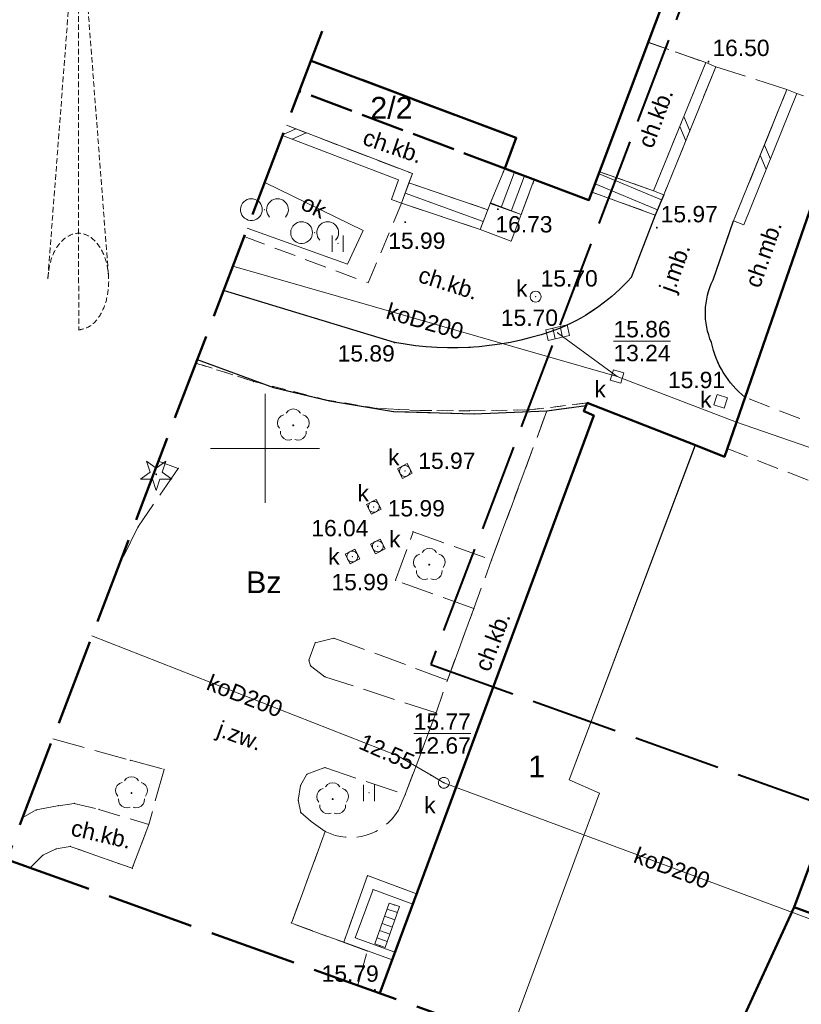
# Model space of a CAD drawing. Extents: x 5470850 to 5471103, y 5921888 to 5922012.
# Tile 21 of 43: x 5470939 to 5470975, y 5921924 to 5921970. Entities that reach past the tile are written whole.
import ezdxf
from ezdxf.enums import TextEntityAlignment as Align

# ---------------------------------------------------------------- set-up
doc = ezdxf.new("R2010")
doc.units = 0
doc.header["$PDSIZE"] = 0.75
for name, pattern in [('HIDDEN', [0.375, 0.25, -0.125]), ('PRZER1-1', [2, 1, -1]), ('PRZER2-1', [3, 2, -1]), ('PRZER3-1', [4, 3, -1]), ('PRZER4-1', [5, 4, -1])]:
    doc.linetypes.add(name, pattern=pattern)
doc.layers.get('0').update_dxf_attribs({"linetype": 'CONTINUOUS', "lineweight": 13})
for name, color, linetype, lineweight in [('GESBLO', 7, 'CONTINUOUS', 18), ('GESBLO_O', 7, 'CONTINUOUS', 18), ('GESBPB', 7, 'PRZER2-1', 18), ('GESBZN', 7, 'PRZER4-1', 50), ('GESBZN_O', 7, 'PRZER4-1', 50), ('GESBZO', 7, 'CONTINUOUS', 50), ('GESSCH', 7, 'CONTINUOUS', 18), ('GESUZY', 96, 'PRZER1-1', 18), ('GESUZY_O', 96, 'PRZER1-1', 18), ('GSLDSO', 7, 'CONTINUOUS', 18), ('GSLINK', 7, 'CONTINUOUS', 18), ('GSLINK_O', 7, 'CONTINUOUS', 18), ('GSLKRW', 7, 'CONTINUOUS', 25), ('GSPPRB', 7, 'CONTINUOUS', 20), ('GSPRDI', 96, 'CONTINUOUS', 18), ('GSPRDL', 96, 'CONTINUOUS', 18), ('GSPWPS', 7, 'CONTINUOUS', 13), ('GSPWPS_O', 7, 'CONTINUOUS', 13), ('GSSDSO', 7, 'CONTINUOUS', 18), ('GSSKOA', 7, 'PRZER3-1', 18), ('GSSKOA_O', 7, 'PRZER3-1', 18), ('GSSKOD', 7, 'PRZER2-1', 18), ('GSSKOD_O', 7, 'PRZER2-1', 18), ('GSSSCK', 7, 'CONTINUOUS', 18), ('GSSUTR', 7, 'PRZER2-1', 18), ('GSSZAD', 7, 'PRZER2-1', 18), ('GULKDK', 36, 'CONTINUOUS', 18), ('GULKPR', 36, 'CONTINUOUS', 18), ('GULKPR_O', 36, 'CONTINUOUS', 18), ('GUPIWZ', 7, 'CONTINUOUS', 18), ('GUPIWZ_O', 7, 'CONTINUOUS', 18), ('GUPKKS', 36, 'CONTINUOUS', 18), ('GUPKSD', 36, 'CONTINUOUS', 18), ('GUPPRZ', 7, 'CONTINUOUS', 18), ('GUPPRZ_O', 7, 'CONTINUOUS', 18), ('zakres', 150, 'PRZER4-1', 50), ('znak_polnocy', 250, 'HIDDEN', 13)]:
    doc.layers.add(name, color=color, linetype=linetype, lineweight=lineweight)
doc.layers.add('kołnierz', color=11, linetype='CONTINUOUS', lineweight=70, plot=False)
doc.styles.add('GEO-INFO', font='arial.ttf')

# ---------------------------------------------------------------- blocks, each defined once
blk = doc.blocks.new('KOLO')
blk.add_hatch(color=0).paths.add_polyline_path([(-0.5, 0), (-0.482963, -0.12941), (-0.433013, -0.25), (-0.353553, -0.353553), (-0.25, -0.433013), (-0.12941, -0.482963), (0, -0.5), (0.12941, -0.482963), (0.25, -0.433013), (0.353553, -0.353553), (0.433013, -0.25), (0.482963, -0.12941), (0.5, 0), (0.482963, 0.12941), (0.433013, 0.25), (0.353553, 0.353553), (0.25, 0.433013), (0.12941, 0.482963), (0, 0.5), (-0.12941, 0.482963), (-0.25, 0.433013), (-0.353553, 0.353553), (-0.433013, 0.25), (-0.482963, 0.12941)])
blk = doc.blocks.new('SPDIP')
blk.add_hatch(color=0).paths.add_polyline_path([(0, -0.09), (0.027812, -0.085595), (0.052901, -0.072812), (0.072812, -0.052901), (0.085595, -0.027812), (0.09, 0), (0.085595, 0.027812), (0.072812, 0.052901), (0.052901, 0.072812), (0.027812, 0.085595), (0, 0.09), (-0.027812, 0.085595), (-0.052901, 0.072812), (-0.072812, 0.052901), (-0.085595, 0.027812), (-0.09, 0), (-0.085595, -0.027812), (-0.072812, -0.052901), (-0.052901, -0.072812), (-0.027812, -0.085595)])
at = {"color": 0}
blk.add_lwpolyline([(0.544942, 0.177062), (1.426676, -0.463555), (0.336792, -0.463555), (0, -1.500096), (-0.336792, -0.463555), (-1.426676, -0.463555), (-0.544942, 0.177062), (-0.881734, 1.213603), (0, 0.572986), (0.881734, 1.213603)], close=True, dxfattribs=at)
blk = doc.blocks.new('SPDLP')
blk.add_hatch(color=0).paths.add_polyline_path([(0, -0.09), (0.027812, -0.085595), (0.052901, -0.072812), (0.072812, -0.052901), (0.085595, -0.027812), (0.09, 0), (0.085595, 0.027812), (0.072812, 0.052901), (0.052901, 0.072812), (0.027812, 0.085595), (0, 0.09), (-0.027812, 0.085595), (-0.052901, 0.072812), (-0.072812, 0.052901), (-0.085595, 0.027812), (-0.09, 0), (-0.085595, -0.027812), (-0.072812, -0.052901), (-0.052901, -0.072812), (-0.027812, -0.085595)])
at = {"color": 0}
for points in [[(-1.271938, -0.268652), (-1.40916, -0.048001), (-1.462858, 0.20623), (-1.426585, 0.463525), (-1.304695, 0.693003), (-1.11182, 0.867117), (-0.871109, 0.964971)], [(-0.648554, 1.126667), (-0.481106, 1.325358), (-0.255912, 1.454989), (0, 1.5), (0.255912, 1.454989), (0.481106, 1.325358), (0.648554, 1.126667)], [(0.871109, 0.964971), (1.11182, 0.867117), (1.304695, 0.693003), (1.426585, 0.463525), (1.462858, 0.20623), (1.40916, -0.048001), (1.271938, -0.268652)], [(-0.137547, -1.292703), (-0.389802, -1.355024), (-0.648184, -1.327532), (-0.881678, -1.213525), (-1.062258, -1.026689), (-1.168249, -0.78945), (-1.186929, -0.530282)], [(1.186929, -0.530282), (1.168249, -0.78945), (1.062258, -1.026689), (0.881678, -1.213525), (0.648184, -1.327532), (0.389802, -1.355024), (0.137547, -1.292703)]]:
    blk.add_lwpolyline(points, dxfattribs=at)
blk = doc.blocks.new('PION_C')
at = {"color": 0}
blk.add_lwpolyline([(0, 0.5), (0, -0.5)], dxfattribs=at)
blk = doc.blocks.new('POINT')
at = {"color": 0}
blk.add_point((0, 0), dxfattribs=at)
blk = doc.blocks.new('ODTN_1')
at = {"color": 0}
for points in [[(-1, -0.5), (0, 0.5)], [(0, -0.5), (1, 0.5)]]:
    blk.add_lwpolyline(points, dxfattribs=at)
blk = doc.blocks.new('KWADRAT_NIEPRZEZR')
at = {"color": 0}
blk.add_lwpolyline([(-0.5, -0.5), (0.5, -0.5), (0.5, 0.5), (-0.5, 0.5)], close=True, dxfattribs=at)
blk = doc.blocks.new('OKRAG_PELNY')
at = {"color": 0}
blk.add_lwpolyline([(0, 0.5), (0.12941, 0.482963), (0.25, 0.433013), (0.353553, 0.353553), (0.433013, 0.25), (0.482963, 0.12941), (0.5, 0), (0.482963, -0.12941), (0.433013, -0.25), (0.353553, -0.353553), (0.25, -0.433013), (0.12941, -0.482963), (0, -0.5), (-0.12941, -0.482963), (-0.25, -0.433013), (-0.353553, -0.353553), (-0.433013, -0.25), (-0.482963, -0.12941), (-0.5, 0), (-0.482963, 0.12941), (-0.433013, 0.25), (-0.353553, 0.353553), (-0.25, 0.433013), (-0.12941, 0.482963)], close=True, dxfattribs=at)
blk = doc.blocks.new('SUUS05')
at = {"color": 0}
blk.add_lwpolyline([(0.5, -0.25), (-0.5, -0.25), (-0.5, 0.25), (0.5, 0.25)], close=True, dxfattribs=at)
for points in [[(-0.175, -0.25), (-0.175, 0.25)], [(0.175, -0.25), (0.175, 0.25)]]:
    blk.add_lwpolyline(points, dxfattribs=at)
blk = doc.blocks.new('SPTRW')
at = {"color": 0}
for points in [[(-0.51332, 0.7233), (-0.51332, -0.7767)], [(0.48668, -0.7767), (0.48668, 0.7233)]]:
    blk.add_lwpolyline(points, dxfattribs=at)
blk = doc.blocks.new('OTZK')
at = {"color": 0}
blk.add_lwpolyline([(-1.2, 1), (-1.026352, 0.984808), (-0.85798, 0.939693), (-0.7, 0.866025), (-0.557212, 0.766044), (-0.433956, 0.642788), (-0.333975, 0.5), (-0.260307, 0.34202), (-0.215192, 0.173648), (-0.2, 0), (-0.215192, -0.173648), (-0.260307, -0.34202), (-0.333975, -0.5), (-0.44425, -0.654861), (-0.581841, -0.786053), (-0.741773, -0.888835), (-0.918267, -0.959493), (-1.104944, -0.995472), (-1.295056, -0.995472), (-1.481733, -0.959493), (-1.658227, -0.888835), (-1.818159, -0.786053), (-1.95575, -0.654861), (-2.066025, -0.5), (-2.145001, -0.327068), (-2.189821, -0.142315), (-2.198867, 0.047582), (-2.171812, 0.235759), (-2.109632, 0.415415), (-2.014576, 0.580057), (-1.890079, 0.723734), (-1.740641, 0.841254), (-1.571662, 0.928368), (-1.389251, 0.981929)], close=True, dxfattribs=at)
blk.add_lwpolyline([(0.469393, -0.682799), (0.35969, -0.542106), (0.276733, -0.384159), (0.223163, -0.213984), (0.200685, -0.036999), (0.210014, 0.141165), (0.250854, 0.314835), (0.321904, 0.478484), (0.420903, 0.626903), (0.5447, 0.755369), (0.689355, 0.859792), (0.850264, 0.936848), (1.022304, 0.984085), (1.2, 1), (1.377696, 0.984085), (1.549736, 0.936848), (1.710645, 0.859792), (1.8553, 0.755369), (1.979097, 0.626903), (2.078096, 0.478484), (2.149146, 0.314835), (2.189986, 0.141165), (2.199315, -0.036999), (2.176837, -0.213984), (2.123267, -0.384159), (2.04031, -0.542106), (1.930607, -0.682799)], dxfattribs=at)
blk = doc.blocks.new('znak')
blk.add_spline([(97792.046, 33174.15), (97792.165, 33174.923), (97792.466, 33175.605), (97792.963, 33176.103), (97793.46, 33176.247), (97793.957, 33176.094), (97794.444, 33175.588), (97794.734, 33174.902), (97794.841, 33174.013), (97794.719, 33173.126), (97794.418, 33172.445), (97793.922, 33171.947), (97793.465, 33171.802)], degree=3)
at = {"layer": 'znak_polnocy', "linetype": 'ByBlock'}
for p, q in [((97793.43, 33204.209, -3.5), (97793.465, 33171.8, -3.5)), ((97793.443, 33192.412, -6), (97792.046, 33174.15, -3.5)), ((97794.827, 33174.362, -3.5), (97793.443, 33192.412, -2.5))]:
    blk.add_line(p, q, dxfattribs=at)

msp = doc.modelspace()

# ---------------------------------------------------------------- linework, layer by layer
at = {"color": 7, "linetype": 'Continuous', "lineweight": 13, "elevation": 100, "flags": 128}
for points in [[(5470950, 5921947.5), (5470950, 5921952.5)], [(5470947.5, 5921950), (5470952.5, 5921950)]]:
    msp.add_lwpolyline(points, dxfattribs=at)
at = {"layer": 'GESBLO', "color": 7, "linetype": 'Continuous', "lineweight": 18, "elevation": 10.18}
for points in [[(5470961.409, 5921992.198), (5470973.626, 5921987.602), (5470974.592, 5921987.239), (5470964.868, 5921961.395), (5470961.005, 5921962.849), (5470961.533, 5921964.253), (5470952.113, 5921967.799)], [(5470961.175, 5921922.871), (5470965.358, 5921934.171), (5470963.971, 5921934.777), (5470969.766, 5921950.151), (5470971.093, 5921949.616), (5470977.602, 5921968.387)], [(5470986.245, 5921924.126), (5470986.024, 5921924.63), (5470985.832, 5921925.079), (5470987.978, 5921930.96), (5470986.365, 5921931.551), (5470985.929, 5921932.492), (5470987.899, 5921937.81), (5470988.836, 5921938.244), (5470990.455, 5921937.65), (5470992.605, 5921943.521), (5470993.55, 5921943.957), (5470997.921, 5921942.337), (5470999.972, 5921947.876), (5470992.753, 5921950.53), (5470992.326, 5921951.458), (5470992.763, 5921952.663), (5470984.186, 5921955.819), (5470980.62, 5921946.124), (5470981.932, 5921945.652), (5470976.327, 5921930.433), (5470975.026, 5921930.91), (5470974.3, 5921928.939), (5470970.279, 5921920.211)], [(5470955.271, 5921924.984), (5470958.8, 5921934.469), (5470965.091, 5921951.511), (5470964.632, 5921951.713), (5470964.794, 5921952.082), (5470969.756, 5921950.161), (5470963.971, 5921934.777), (5470965.358, 5921934.171)], [(5470965.358, 5921934.171), (5470961.175, 5921922.871)]]:
    msp.add_lwpolyline(points, dxfattribs=at)
at = {"layer": 'GESBPB', "color": 7, "linetype": 'PRZER2-1', "lineweight": 18, "ltscale": 0.5, "elevation": 10.18}
msp.add_lwpolyline([(5470981.55, 5921948.65), (5470972.035, 5921952.342), (5470971.215, 5921949.985), (5470980.689, 5921946.308)], close=True, dxfattribs=at)
at = {"layer": 'GESBZN', "color": 7, "linetype": 'PRZER4-1', "lineweight": 50, "ltscale": 0.5, "elevation": 10.18}
msp.add_lwpolyline([(5470952.113, 5921967.799), (5470961.533, 5921964.253), (5470961.005, 5921962.849), (5470951.578, 5921966.396)], dxfattribs=at)
at = {"layer": 'GESBZO', "color": 7, "linetype": 'Continuous', "lineweight": 50, "elevation": 10.18}
msp.add_lwpolyline([(5470973.81, 5921988.091), (5470973.626, 5921987.602), (5470974.592, 5921987.239), (5470964.868, 5921961.395), (5470961.005, 5921962.849), (5470961.533, 5921964.253), (5470952.113, 5921967.799)], dxfattribs=at)
at = {"layer": 'GESBZO', "color": 1, "linetype": 'Continuous', "lineweight": 50, "elevation": 10.18}
for points in [[(5470955.27, 5921924.984), (5470965.091, 5921951.511), (5470964.632, 5921951.713), (5470964.794, 5921952.082), (5470969.766, 5921950.151), (5470971.093, 5921949.616), (5470977.602, 5921968.387)], [(5470986.245, 5921924.126), (5470986.024, 5921924.63), (5470985.832, 5921925.079), (5470987.978, 5921930.96), (5470986.365, 5921931.551), (5470985.929, 5921932.492), (5470987.899, 5921937.81), (5470988.836, 5921938.244), (5470990.455, 5921937.65), (5470992.605, 5921943.521), (5470993.55, 5921943.957), (5470997.921, 5921942.337), (5470999.972, 5921947.876), (5470992.753, 5921950.53), (5470992.326, 5921951.458), (5470992.763, 5921952.663), (5470984.186, 5921955.819), (5470980.62, 5921946.124), (5470981.932, 5921945.652), (5470976.327, 5921930.433), (5470975.026, 5921930.91), (5470974.3, 5921928.939), (5470970.279, 5921920.211)]]:
    msp.add_lwpolyline(points, dxfattribs=at)
msp.add_lwpolyline([(5470989.947, 5921922.288), (5470986.245, 5921924.126), (5470986.024, 5921924.63), (5470985.832, 5921925.079), (5470986.024, 5921924.63), (5470974.3, 5921928.939), (5470970.279, 5921920.211), (5470987.177, 5921915.24), (5470987.823, 5921916.628)], close=True, dxfattribs=at)
at = {"layer": 'GESSCH', "color": 7, "linetype": 'Continuous', "lineweight": 18, "elevation": 10.18}
for points in [[(5470955.96, 5921926.86), (5470955.83, 5921926.51), (5470953.61, 5921927.33), (5470954.71, 5921930.38), (5470956.96, 5921929.55), (5470956.78, 5921929.07), (5470954.96, 5921929.74), (5470954.14, 5921927.53)], [(5470954.96, 5921929.74), (5470956.78, 5921929.07), (5470955.96, 5921926.86), (5470954.14, 5921927.53)]]:
    msp.add_lwpolyline(points, close=True, dxfattribs=at)
at = {"layer": 'GESUZY', "color": 96, "linetype": 'PRZER1-1', "lineweight": 18, "ltscale": 0.5, "elevation": 10.08}
for points in [[(5470946.823, 5921953.916), (5470949.479, 5921953.067), (5470952.755, 5921952.233), (5470955.123, 5921951.833), (5470957.153, 5921951.735), (5470959.393, 5921951.725), (5470962.113, 5921951.764), (5470964.794, 5921952.082), (5470964.632, 5921951.713), (5470965.091, 5921951.511), (5470955.27, 5921924.984)], [(5470955.27, 5921924.984), (5470965.091, 5921951.511), (5470964.632, 5921951.713), (5470964.794, 5921952.082), (5470962.113, 5921951.764), (5470959.393, 5921951.725), (5470957.153, 5921951.735), (5470955.123, 5921951.833), (5470952.755, 5921952.233), (5470949.479, 5921953.067), (5470946.823, 5921953.916)]]:
    msp.add_lwpolyline(points, dxfattribs=at)
at = {"layer": 'GSLDSO', "color": 7, "linetype": 'Continuous', "lineweight": 18, "elevation": 10.18}
for points in [[(5470967.843, 5921961.828), (5470970.24, 5921967.711)], [(5470968.306, 5921961.64), (5470970.703, 5921967.522)], [(5470971.516, 5921960.445), (5470973.961, 5921966.472)], [(5470971.979, 5921960.257), (5470974.425, 5921966.285)], [(5470950.983, 5921964.833), (5470956.766, 5921962.614), (5470956.269, 5921961.257)], [(5470950.805, 5921964.366), (5470956.127, 5921962.324), (5470955.799, 5921961.429)]]:
    msp.add_lwpolyline(points, dxfattribs=at)
at = {"layer": 'GSLINK', "color": 7, "linetype": 'Continuous', "lineweight": 18, "elevation": 10.18}
msp.add_lwpolyline([(5470949.982, 5921962.207), (5470954.498, 5921960.005), (5470953.785, 5921958.459), (5470949.182, 5921960.107)], dxfattribs=at)
at = {"layer": 'GSLKRW', "color": 7, "linetype": 'Continuous', "lineweight": 25, "elevation": 10.18}
for points in [[(5470968.306, 5921961.64), (5470967.917, 5921960.71), (5470966.808, 5921957.841, -0.107395), (5470963.603, 5921955.533, -0.13938), (5470955.95, 5921954.86), (5470948.092, 5921957.247)], [(5470972.035, 5921952.342, -0.16758), (5470970.498, 5921954.852, -0.21695), (5470970.569, 5921957.73), (5470971.516, 5921960.445)]]:
    msp.add_lwpolyline(points, format="xyb", dxfattribs=at)
msp.add_lwpolyline([(5470946.886, 5921954.081), (5470950.38, 5921952.8), (5470952.96, 5921952.18), (5470955.9, 5921951.69), (5470959.59, 5921951.58), (5470962.94, 5921951.72), (5470964.744, 5921951.967)], dxfattribs=at)
at = {"layer": 'GSPPRB', "color": 7, "linetype": 'Continuous', "lineweight": 20}
for p in [(5470961.533, 5921964.253, 10.28), (5470961.005, 5921962.849, 10.28), (5470964.868, 5921961.395, 10.28), (5470955.95, 5921954.86, 10.28), (5470949.479, 5921953.067, 10.28), (5470950.38, 5921952.8, 10.28), (5470952.755, 5921952.233, 10.28), (5470952.96, 5921952.18, 10.28), (5470964.794, 5921952.082, 10.28), (5470955.123, 5921951.833, 10.28), (5470955.9, 5921951.69, 10.28), (5470957.153, 5921951.735, 10.28), (5470959.393, 5921951.725, 10.28), (5470962.113, 5921951.764, 10.28), (5470962.94, 5921951.72, 10.28), (5470964.632, 5921951.713, 10.28), (5470964.744, 5921951.967, 10.28), (5470959.59, 5921951.58, 10.28), (5470965.091, 5921951.511, 10.28), (5470971.642, 5921951.199, 10.28), (5470946.01, 5921949.08, 10.28), (5470944.16, 5921946.38, 10.28), (5470956.8, 5921946.17, 10.28), (5470960.4, 5921944.88, 10.28), (5470955.99, 5921943.94, 10.28), (5470959.59, 5921942.64, 10.28), (5470953.16, 5921941.28, 10.28), (5470952.3, 5921941.07, 10.28), (5470952.01, 5921940.27, 10.28), (5470952.09, 5921940.02, 10.28), (5470952.75, 5921939.51, 10.28), (5470958.37, 5921939.36, 10.28), (5470957.85, 5921937.86, 10.28), (5470943.82, 5921935.68, 10.28), (5470952.75, 5921935.34, 10.28), (5470945.36, 5921935.26, 10.28), (5470951.92, 5921935.04, 10.28), (5470951.63, 5921934.52, 10.28), (5470956.44, 5921934.1, 10.28), (5470940.51, 5921933.59, 10.28), (5470941.24, 5921933.7, 10.28), (5470951.52, 5921933.84, 10.28), (5470939.49, 5921933.4, 10.28), (5470942.37, 5921933.42, 10.28), (5470951.64, 5921933.28, 10.28), (5470944.66, 5921932.73, 10.28), (5470952.12, 5921932.86, 10.28), (5470952.76, 5921932.41, 10.28), (5470941.05, 5921931.72, 10.28), (5470939.8, 5921931.32, 10.28), (5470940.4, 5921931.61, 10.28), (5470941.46, 5921931.58, 10.28), (5470939.29, 5921930.82, 10.28), (5470943.9, 5921930.72, 10.28), (5470954.71, 5921930.38, 10.28), (5470954.96, 5921929.74, 10.28), (5470956.96, 5921929.55, 10.28), (5470955.94, 5921929.04, 10.28), (5470956.78, 5921929.07, 10.28), (5470951.21, 5921928.2, 10.28), (5470953.61, 5921927.33, 10.28), (5470954.14, 5921927.53, 10.28), (5470954.7, 5921926.92, 10.28), (5470955.28, 5921927.17, 10.28), (5470955.96, 5921926.86, 10.28), (5470955.83, 5921926.51, 10.28)]:
    msp.add_point(p, dxfattribs=at)
at = {"layer": 'GSSDSO', "color": 7, "linetype": 'Continuous', "lineweight": 18, "elevation": 10.18}
msp.add_lwpolyline([(5470960.345, 5921961.271), (5470959.882, 5921960.055), (5470961.301, 5921959.515), (5470961.764, 5921960.731)], close=True, dxfattribs=at)
at = {"layer": 'GSSKOA', "color": 7, "linetype": 'PRZER3-1', "lineweight": 18, "ltscale": 0.5, "elevation": 10.18}
for points in [[(5470982.647, 5921984.909), (5470976.782, 5921968.911), (5470977.602, 5921968.387), (5470976.609, 5921965.523), (5470974.425, 5921966.285), (5470973.961, 5921966.472), (5470970.703, 5921967.522), (5470970.24, 5921967.711), (5470967.592, 5921968.635), (5470974.669, 5921987.452), (5470976.529, 5921986.698), (5470977.037, 5921986.929)], [(5470954.257, 5921925.346), (5470954.7, 5921926.92), (5470951.21, 5921928.2), (5470952.76, 5921932.41), (5470952.12, 5921932.86), (5470951.64, 5921933.28), (5470951.52, 5921933.84), (5470951.63, 5921934.52), (5470951.92, 5921935.04), (5470952.75, 5921935.34), (5470956.44, 5921934.1), (5470957.85, 5921937.86), (5470952.75, 5921939.51), (5470952.09, 5921940.02), (5470952.01, 5921940.27), (5470952.3, 5921941.07), (5470953.16, 5921941.28), (5470958.37, 5921939.36), (5470959.59, 5921942.64), (5470955.99, 5921943.94), (5470956.8, 5921946.17), (5470960.4, 5921944.88), (5470962.94, 5921951.72), (5470959.59, 5921951.58), (5470955.9, 5921951.69), (5470952.96, 5921952.18), (5470950.38, 5921952.8), (5470946.886, 5921954.081)], [(5470946.886, 5921954.081), (5470950.38, 5921952.8), (5470952.96, 5921952.18), (5470955.9, 5921951.69), (5470959.59, 5921951.58), (5470962.94, 5921951.72), (5470964.744, 5921951.967), (5470964.794, 5921952.082), (5470971.093, 5921949.616), (5470971.215, 5921949.985)], [(5470945.108, 5921949.415), (5470946.01, 5921949.08), (5470944.16, 5921946.38), (5470943.265, 5921944.576)], [(5470940.252, 5921936.668), (5470943.82, 5921935.68), (5470945.36, 5921935.26), (5470944.66, 5921932.73), (5470943.9, 5921930.72), (5470941.46, 5921931.58), (5470941.05, 5921931.72), (5470940.4, 5921931.61), (5470939.8, 5921931.32), (5470939.29, 5921930.82), (5470939.219, 5921930.728)], [(5470975.026, 5921930.91), (5470974.3, 5921928.939), (5470986.024, 5921924.63)]]:
    msp.add_lwpolyline(points, dxfattribs=at)
for points in [[(5470970.703, 5921967.522), (5470968.306, 5921961.64), (5470967.917, 5921960.71), (5470966.808, 5921957.841, -0.107395), (5470963.603, 5921955.533, -0.13938), (5470955.95, 5921954.86), (5470948.092, 5921957.247)], [(5470972.035, 5921952.342, -0.16758), (5470970.498, 5921954.852, -0.21695), (5470970.569, 5921957.73), (5470971.516, 5921960.445), (5470973.961, 5921966.472)]]:
    msp.add_lwpolyline(points, format="xyb", dxfattribs=at)
at = {"layer": 'GSSKOD', "color": 7, "linetype": 'PRZER2-1', "lineweight": 18, "ltscale": 0.5, "elevation": 10.18}
msp.add_lwpolyline([(5470970.242, 5921967.71), (5470967.843, 5921961.828), (5470965.357, 5921962.694), (5470967.595, 5921968.641)], close=True, dxfattribs=at)
for points in [[(5470950.983, 5921964.833), (5470956.766, 5921962.614), (5470956.608, 5921962.183), (5470960.225, 5921960.956), (5470960.345, 5921961.271), (5470961.005, 5921962.849), (5470961.533, 5921964.253), (5470952.113, 5921967.799)], [(5470976.61, 5921965.525), (5470972.035, 5921952.342)], [(5470938.873, 5921933.049), (5470939.49, 5921933.4), (5470940.51, 5921933.59), (5470941.24, 5921933.7), (5470942.37, 5921933.42), (5470944.66, 5921932.73), (5470943.9, 5921930.72), (5470941.46, 5921931.58), (5470941.05, 5921931.72), (5470940.4, 5921931.61), (5470939.8, 5921931.32), (5470939.29, 5921930.82), (5470939.219, 5921930.728)]]:
    msp.add_lwpolyline(points, dxfattribs=at)
for points in [[(5470972.035, 5921952.342, -0.16758), (5470970.498, 5921954.852, -0.21695), (5470970.569, 5921957.73), (5470971.516, 5921960.445), (5470973.961, 5921966.472)], [(5470949.035, 5921959.72), (5470954.727, 5921957.597), (5470956.269, 5921961.257), (5470959.882, 5921960.055), (5470961.301, 5921959.515), (5470961.764, 5921960.731), (5470962.364, 5921962.337), (5470964.868, 5921961.395), (5470965.007, 5921961.763), (5470967.917, 5921960.71), (5470966.808, 5921957.841, -0.107395), (5470963.603, 5921955.533, -0.13938), (5470955.95, 5921954.86), (5470948.092, 5921957.247)]]:
    msp.add_lwpolyline(points, format="xyb", dxfattribs=at)
msp.add_lwpolyline([(5470952.76, 5921932.41, 0.392805), (5470956.134, 5921933.393), (5470956.44, 5921934.1), (5470957.85, 5921937.86), (5470958.37, 5921939.36), (5470959.59, 5921942.64), (5470960.4, 5921944.88), (5470962.94, 5921951.72), (5470964.744, 5921951.967), (5470964.632, 5921951.713), (5470965.091, 5921951.511), (5470956.96, 5921929.55), (5470954.71, 5921930.38), (5470953.61, 5921927.33), (5470951.21, 5921928.2)], format="xyb", close=True, dxfattribs=at)
at = {"layer": 'GSSSCK', "color": 7, "linetype": 'Continuous', "lineweight": 18, "elevation": 10.18}
for points in [[(5470960.335, 5921961.245), (5470961.764, 5921960.731), (5470962.354, 5921962.341), (5470961.005, 5921962.849)], [(5470965.015, 5921961.761), (5470967.917, 5921960.71), (5470968.306, 5921961.64), (5470967.843, 5921961.828), (5470965.367, 5921962.689)], [(5470960.225, 5921960.956), (5470956.608, 5921962.183), (5470956.269, 5921961.257), (5470959.882, 5921960.055)]]:
    msp.add_lwpolyline(points, close=True, dxfattribs=at)
at = {"layer": 'GSSSCK', "color": 7, "linetype": 'Continuous', "lineweight": 18, "elevation": 10.18, "flags": 128}
for points in [[(5470960.838, 5921961.065), (5470961.447, 5921962.683)], [(5470961.308, 5921960.895), (5470961.915, 5921962.507)], [(5470968.208, 5921961.405), (5470965.336, 5921962.607)], [(5470968.015, 5921960.944), (5470965.158, 5921962.139)], [(5470956.438, 5921961.72), (5470960.017, 5921960.41)]]:
    msp.add_lwpolyline(points, dxfattribs=at)
at = {"layer": 'GSSUTR', "color": 7, "linetype": 'PRZER2-1', "lineweight": 18, "ltscale": 0.5, "elevation": 10.1}
for points in [[(5470953.344, 5921959.422), (5470953.334, 5921959.402), (5470953.354, 5921959.402)], [(5470954.777, 5921934.205), (5470954.767, 5921934.185), (5470954.787, 5921934.185)]]:
    msp.add_lwpolyline(points, close=True, dxfattribs=at)
at = {"layer": 'GSSZAD', "color": 7, "linetype": 'PRZER2-1', "lineweight": 18, "ltscale": 0.5, "elevation": 10.1}
for points in [[(5470949.97, 5921960.971), (5470949.96, 5921960.951), (5470949.98, 5921960.951)], [(5470952.276, 5921959.914), (5470952.266, 5921959.894), (5470952.286, 5921959.894)]]:
    msp.add_lwpolyline(points, close=True, dxfattribs=at)
at = {"layer": 'GULKDK', "color": 36, "linetype": 'Continuous', "lineweight": 18, "elevation": 10.14}
for points in [[(5470955.704, 5921929.123), (5470955.044, 5921927.253)], [(5470956.176, 5921928.957), (5470955.516, 5921927.087)]]:
    msp.add_lwpolyline(points, dxfattribs=at)
at = {"layer": 'GULKPR', "color": 36, "linetype": 'Continuous', "lineweight": 18, "elevation": 10.14}
for points in [[(5470966.161, 5921953.301), (5470948.52, 5921958.371)], [(5470966.161, 5921953.301), (5470963.434, 5921955.308)], [(5470971.642, 5921951.199), (5470966.161, 5921953.301)], [(5470981.07, 5921947.934), (5470971.642, 5921951.199)], [(5470942.049, 5921941.384), (5470956.092, 5921935.888), (5470957.621, 5921934.99), (5470958.211, 5921934.644)], [(5470979.171, 5921926.851), (5470958.211, 5921934.644)]]:
    msp.add_lwpolyline(points, dxfattribs=at)
at = {"layer": 'GUPPRZ_O', "color": 36, "linetype": 'Continuous', "lineweight": 9, "elevation": 10.8, "flags": 128}
for points in [[(5470965.999, 5921954.924), (5470968.62, 5921954.924)], [(5470956.827, 5921936.906), (5470959.448, 5921936.906)]]:
    msp.add_lwpolyline(points, dxfattribs=at)
at = {"layer": 'kołnierz', "linetype": 'PRZER4-1', "lineweight": 50, "elevation": 10.04}
msp.add_lwpolyline([(5471045.83, 5921962.161), (5470961.529, 5921992.513), (5470938.136, 5921931.116), (5471023.465, 5921900.579)], close=True, dxfattribs=at)
at = {"layer": 'zakres', "linetype": 'PRZER4-1', "lineweight": 40, "elevation": 10.04}
msp.add_lwpolyline([(5471026.597, 5921953.144), (5470970.303, 5921973.411), (5470957.604, 5921940.081), (5471014.462, 5921919.732)], close=True, dxfattribs=at)

# ---------------------------------------------------------------- block references
at = {"layer": 'GSLDSO', "color": 7, "lineweight": 18, "xscale": 0.5, "yscale": 0.5}
for name, p, rotation in [('PION_C', (5470970.471, 5921967.616, 10.18), 67.83503205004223), ('PION_C', (5470974.193, 5921966.379, 10.18), 67.9170086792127), ('ODTN_1', (5470969.273, 5921964.675, 10.18), 67.83503205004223), ('ODTN_1', (5470951.326, 5921964.433, 10.18), 339.0105428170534), ('ODTN_1', (5470972.97, 5921963.365, 10.18), 67.91700867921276), ('PION_C', (5470968.075, 5921961.734, 10.18), 67.83503205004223), ('PION_C', (5470956.034, 5921961.343, 10.18), 249.8967717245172), ('PION_C', (5470971.747, 5921960.351, 10.18), 67.9170086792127)]:
    msp.add_blockref(name, p, dxfattribs=dict(at, rotation=rotation))
at = {"layer": 'GSPRDI', "color": 96, "lineweight": 18, "xscale": 0.5, "yscale": 0.5}
msp.add_blockref('SPDIP', (5470945, 5921948.81, 10.12), dxfattribs=at)
at = {"layer": 'GSPRDL', "color": 96, "lineweight": 18, "xscale": 0.5, "yscale": 0.5}
for p in [(5470951.297, 5921951.056, 10.12), (5470957.54, 5921944.66, 10.12), (5470943.867, 5921934.171, 10.12), (5470953.103, 5921933.896, 10.12)]:
    msp.add_blockref('SPDLP', p, dxfattribs=at)
at = {"layer": 'GSPWPS', "color": 7, "lineweight": 13, "xscale": 0.09, "yscale": 0.09}
for p in [(5470970.36, 5921967.752, 10.08), (5470960.69, 5921960.98, 10.08), (5470956.435, 5921960.385, 10.08), (5470967.991, 5921960.131, 10.08), (5470955.95, 5921954.86, 10.08), (5470955.043, 5921925.132, 10.08)]:
    msp.add_blockref('KOLO', p, dxfattribs=at)
at = {"layer": 'GSSUTR', "color": 7, "lineweight": 18, "xscale": 0.5, "yscale": 0.5}
for p in [(5470953.344, 5921959.412, 10.1), (5470954.777, 5921934.195, 10.1)]:
    msp.add_blockref('SPTRW', p, dxfattribs=at)
at = {"layer": 'GSSZAD', "color": 7, "lineweight": 18, "xscale": 0.5, "yscale": 0.5}
for p in [(5470949.97, 5921960.961, 10.1), (5470952.276, 5921959.904, 10.1)]:
    msp.add_blockref('OTZK', p, dxfattribs=at)
at = {"layer": 'GULKDK', "color": 36, "lineweight": 18, "xscale": 0.5, "yscale": 0.5, "rotation": 250.5599651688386}
for p in [(5470955.94, 5921929.04, 10.14), (5470955.843, 5921928.765, 10.14), (5470955.61, 5921928.105, 10.14), (5470955.726, 5921928.435, 10.14), (5470955.494, 5921927.775, 10.14), (5470955.28, 5921927.17, 10.14), (5470955.377, 5921927.445, 10.14)]:
    msp.add_blockref('PION_C', p, dxfattribs=at)
at = {"layer": 'GUPIWZ', "color": 7, "lineweight": 18, "xscale": 0.5, "yscale": 0.5}
for p in [(5470962.423, 5921956.965, 10.18), (5470958.211, 5921934.644, 10.18)]:
    msp.add_blockref('OKRAG_PELNY', p, dxfattribs=at)
for p, rotation in [((5470966.161, 5921953.301, 10.18), 343.5149679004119), ((5470970.917, 5921952.162, 10.18), 341.8147357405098), ((5470956.422, 5921948.959, 10.18), 207.4679559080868), ((5470954.992, 5921947.314, 10.18), 207.4679559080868), ((5470955.176, 5921945.499, 10.18), 207.4679559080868), ((5470954.008, 5921945.032, 10.18), 207.4679559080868)]:
    msp.add_blockref('KWADRAT_NIEPRZEZR', p, dxfattribs=dict(at, rotation=rotation))
at = {"layer": 'GUPKKS', "color": 36, "lineweight": 18, "rotation": 193.0081995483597}
msp.add_blockref('SUUS05', (5470963.434, 5921955.308, 10.16), dxfattribs=at)
at = {"layer": 'GUPKSD', "color": 36, "lineweight": 18, "xscale": 0.5, "yscale": 0.5}
for name, p in [('POINT', (5470962.423, 5921956.965, 10.16)), ('POINT', (5470966.161, 5921953.301, 10.16)), ('OKRAG_PELNY', (5470956.422, 5921948.959, 10.16)), ('OKRAG_PELNY', (5470954.992, 5921947.314, 10.16)), ('OKRAG_PELNY', (5470955.176, 5921945.499, 10.16)), ('OKRAG_PELNY', (5470954.008, 5921945.032, 10.16)), ('OKRAG_PELNY', (5470958.211, 5921934.644, 10.16))]:
    msp.add_blockref(name, p, dxfattribs=at)
at = {"layer": 'GUPPRZ', "color": 36, "lineweight": 18}
for p in [(5470962.423, 5921956.965, 10.16), (5470963.434, 5921955.308, 10.16), (5470966.161, 5921953.301, 10.16), (5470956.422, 5921948.959, 10.16), (5470954.992, 5921947.314, 10.16), (5470955.176, 5921945.499, 10.16), (5470954.008, 5921945.032, 10.16), (5470957.621, 5921934.99, 10.16), (5470958.211, 5921934.644, 10.16)]:
    msp.add_blockref('POINT', p, dxfattribs=at)
at = {"layer": 'znak_polnocy', "color": 0}
msp.add_blockref('znak', (5373147.977, 5888783.629), dxfattribs=at)

# ---------------------------------------------------------------- texts
at = {"layer": 'GESBLO_O', "color": 7, "linetype": 'Continuous', "lineweight": 0, "style": 'GEO-INFO'}
msp.add_text('1', height=1, dxfattribs=at).set_placement((5470962.472, 5921935.396, 10.8), align=Align.MIDDLE)
at = {"layer": 'GESBZN_O', "color": 7, "linetype": 'Continuous', "lineweight": 0, "style": 'GEO-INFO'}
msp.add_text('2/2', height=1, dxfattribs=at).set_placement((5470955.803, 5921965.655, 10.8), align=Align.MIDDLE)
at = {"layer": 'GESUZY_O', "color": 96, "linetype": 'Continuous', "lineweight": 0, "style": 'GEO-INFO'}
msp.add_text('Bz', height=1, dxfattribs=at).set_placement((5470949.128, 5921944.351, 10.8), align=Align.TOP_LEFT)
at = {"layer": 'GSLINK_O', "color": 7, "linetype": 'Continuous', "lineweight": 0, "style": 'GEO-INFO'}
msp.add_text('ok', height=0.75, rotation=334.0046, dxfattribs=at).set_placement((5470952.24, 5921961.106, 10.8), align=Align.MIDDLE_CENTER)
at = {"layer": 'GSPWPS_O', "color": 7, "linetype": 'Continuous', "lineweight": 0, "style": 'GEO-INFO'}
for s, p in [('16.50', (5470970.543, 5921968.012, 10.8)), ('15.97', (5470968.167, 5921960.378, 10.8)), ('16.73', (5470960.576, 5921959.913, 10.8)), ('15.99', (5470955.658, 5921959.159, 10.8)), ('15.89', (5470953.333, 5921953.982, 10.8)), ('15.79', (5470952.597, 5921925.51, 10.8))]:
    msp.add_text(s, height=0.75, dxfattribs=at).set_placement(p)
at = {"layer": 'GSSKOA_O', "color": 7, "linetype": 'Continuous', "lineweight": 0, "style": 'GEO-INFO'}
for s, rotation, p in [('j.mb.', 70.558, (5470968.9, 5921958.262, 10.8)), ('j.zw.', 340.131, (5470948.807, 5921936.72, 10.8))]:
    msp.add_text(s, height=0.75, rotation=rotation, dxfattribs=at).set_placement(p, align=Align.MIDDLE)
at = {"layer": 'GSSKOD_O', "color": 7, "linetype": 'Continuous', "lineweight": 0, "style": 'GEO-INFO'}
for s, rotation, p in [('ch.kb.', 69.7503, (5470967.912, 5921965.168, 10.8)), ('ch.kb.', 341.125, (5470955.874, 5921963.887, 10.8)), ('ch.mb.', 70.7072, (5470972.865, 5921958.926, 10.8)), ('ch.kb.', 342.3045, (5470958.425, 5921957.599, 10.8)), ('ch.kb.', 69.2675, (5470960.429, 5921941.139, 10.8)), ('ch.kb.', 346.9714, (5470942.485, 5921932.301, 10.8))]:
    msp.add_text(s, height=0.75, rotation=rotation, dxfattribs=at).set_placement(p, align=Align.MIDDLE)
at = {"layer": 'GULKPR_O', "color": 36, "linetype": 'Continuous', "lineweight": 0, "style": 'GEO-INFO'}
for rotation, p in [(343.966, (5470957.341, 5921955.836, 10.8)), (338.6273, (5470949.07, 5921938.636, 10.8))]:
    msp.add_text('koD200', height=0.75, rotation=rotation, dxfattribs=at).set_placement(p, align=Align.MIDDLE_CENTER)
msp.add_text('koD200', height=0.75, rotation=339.605, dxfattribs=at).set_placement((5470968.691, 5921930.747, 10.8), align=Align.MIDDLE)
at = {"layer": 'GUPIWZ_O', "color": 7, "linetype": 'Continuous', "lineweight": 0, "style": 'GEO-INFO'}
for p in [(5470962.047, 5921956.967, 10.8), (5470965.645, 5921952.341, 10.8), (5470970.507, 5921951.862, 10.8), (5470956.175, 5921949.216, 10.8), (5470954.767, 5921947.567, 10.8), (5470956.215, 5921945.454, 10.8), (5470953.423, 5921944.663, 10.8), (5470957.829, 5921933.248, 10.8)]:
    msp.add_text('k', height=0.75, dxfattribs=at).set_placement(p, align=Align.RIGHT)
at = {"layer": 'GUPPRZ_O', "color": 36, "linetype": 'Continuous', "lineweight": 0, "style": 'GEO-INFO'}
for s, p in [('15.70', (5470962.654, 5921957.804, 10.8)), ('15.70', (5470960.829, 5921955.999, 10.8)), ('15.91', (5470968.502, 5921953.139, 10.8)), ('15.97', (5470957.036, 5921949.429, 10.8)), ('15.99', (5470955.632, 5921947.248, 10.8)), ('16.04', (5470952.123, 5921946.337, 10.8)), ('15.99', (5470953.048, 5921943.858, 10.8))]:
    msp.add_text(s, height=0.75, dxfattribs=at).set_placement(p, align=Align.MIDDLE_LEFT)
for s, p in [('15.86', (5470965.999, 5921955.096)), ('13.24', (5470965.999, 5921954.001)), ('15.77', (5470956.827, 5921937.078)), ('12.67', (5470956.827, 5921935.983))]:
    msp.add_text(s, height=0.75, dxfattribs=at).set_placement(p)
msp.add_text('12.55', height=0.75, rotation=336.4884, dxfattribs=at).set_placement((5470954.394, 5921936.582, 10.8), align=Align.MIDDLE_LEFT)

doc.saveas('drawing.dxf')
